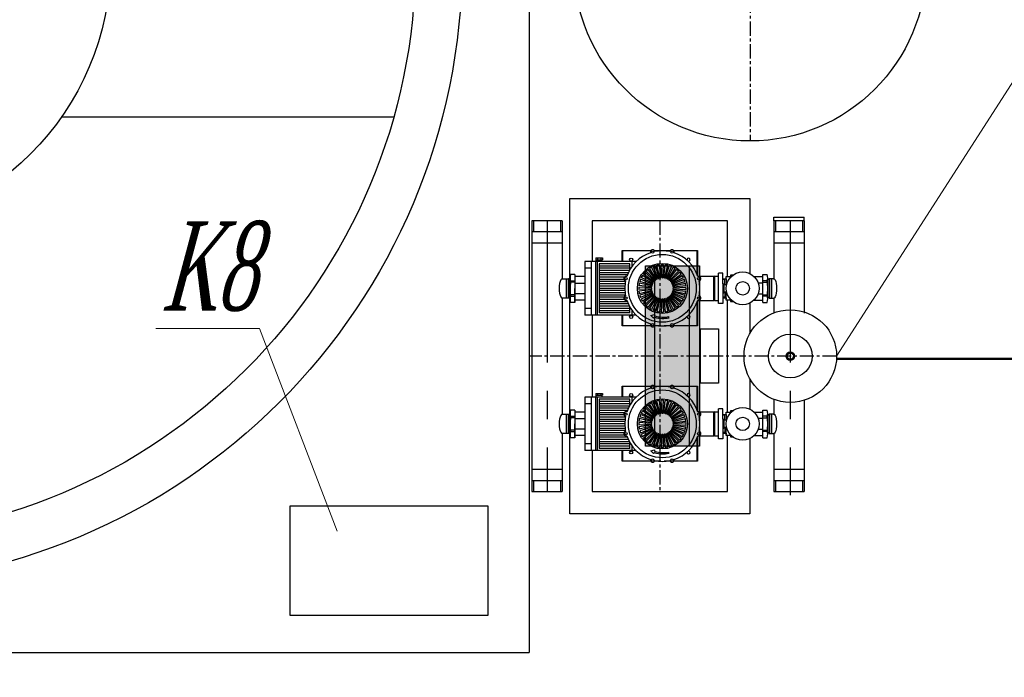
# Model space of a CAD drawing. Header units: millimetres. Extents: x 196 to 2027204, y -221452 to 153872.
# Tile 8 of 256: x 1094277 to 1096483, y -200033 to -198560. Entities that reach past the tile are written whole.
import ezdxf
from ezdxf import colors
from ezdxf.entities.mleader import LeaderData, LeaderLine
from ezdxf.math import Vec2, Vec3

# ---------------------------------------------------------------- set-up
doc = ezdxf.new("R2010")
doc.units = ezdxf.units.MM
doc.linetypes.add('CENTER', pattern=[50.8, 31.75, -6.35, 6.35, -6.35])
for name, color, linetype, lineweight in [('00_Основной', 163, 'Continuous', 40), ('Основной текст', 7, 'Continuous', 30), ('Эл.линия силовых сетей', 1, 'Continuous', 50), ('электрика', 1, 'Continuous', 140), ('中心线', 1, 'CENTER', 25)]:
    doc.layers.add(name, color=color, linetype=linetype, lineweight=lineweight)
doc.styles.add('Times New Roman', font='times.ttf')
doc.styles.add('Новый 5.0', font='times.ttf', dxfattribs={"width": 0.7, "oblique": 15, "height": 5})

# ---------------------------------------------------------------- blocks, each defined once
blk = doc.blocks.new('_None')

msp = doc.modelspace()

# ---------------------------------------------------------------- hatches: boundary and pattern name
at = {"layer": '00_Основной', "lineweight": 25, "ltscale": 10}
h = msp.add_hatch(color=253, dxfattribs=at)
h.dxf.hatch_style = 1
h.paths.add_polyline_path([(1095678.5, -199515.5), (1095678.5, -199111.6), (1095799.9, -199111.6), (1095799.9, -199515.5)])

# ---------------------------------------------------------------- linework, layer by layer
at = {"color": 252, "lineweight": 30, "ltscale": 10}
for p, q in [((1095418.1, -196877.3), (1095418.1, -199977.3)), ((1095509.4, -198960.4), (1095912.9, -198960.4)), ((1095509.4, -199140.8), (1095509.4, -198960.4)), ((1095912.9, -198960.4), (1095912.9, -199128.9)), ((1095509.4, -199444.3), (1095509.4, -199182.8)), ((1095912.9, -199194.7), (1095912.9, -199262.8)), ((1095912.9, -199364.3), (1095912.9, -199432.3)), ((1095509.4, -199666.6), (1095509.4, -199486.2)), ((1095912.9, -199498.2), (1095912.9, -199666.6)), ((1095912.9, -199666.6), (1095509.4, -199666.6)), ((1092318.1, -199977.3), (1095418.1, -199977.3))]:
    msp.add_line(p, q, dxfattribs=at)
at = {"color": 252, "linetype": 'CENTER', "lineweight": 25, "ltscale": 10}
for p, q in [((1095458.3, -199010.4), (1095458.3, -199616.6)), ((1096003.3, -199010.5, 0), (1096003.3, -199624.9, 0))]:
    msp.add_line(p, q, dxfattribs=at)
at = {"layer": '00_Основной', "lineweight": 25, "ltscale": 10}
for p, q in [((1094370.6, -198777.3), (1095114.9, -198777.3)), ((1095428.2, -199010.4), (1095428.2, -199034.4)), ((1095488.3, -199010.4, 0), (1095488.3, -199034.4, 0)), ((1095969.9, -199010.5), (1095969.9, -199034.4)), ((1096030.9, -199010.5, 0), (1096030.9, -199034.4, 0)), ((1095567.6, -199093.7), (1095582.4, -199093.7)), ((1095567.6, -199093.7), (1095567.6, -199097.8)), ((1095571.3, -199093.7), (1095571.3, -199097.8)), ((1095578.7, -199093.7), (1095578.7, -199097.8)), ((1095582.4, -199093.7), (1095582.4, -199097.8)), ((1095690.6, -199078), (1095627.6, -199078)), ((1095627.6, -199078), (1095627.6, -199101.8)), ((1095711.2, -199078), (1095699, -199078)), ((1095734.1, -199078), (1095721.9, -199078)), ((1095794.5, -199078), (1095742.5, -199078)), ((1095794.5, -199130.5), (1095794.5, -199078)), ((1095542.6, -199101.8), (1095542.6, -199221.8)), ((1095657.8, -199101.8), (1095542.6, -199101.8)), ((1095557.1, -199116.8), (1095542.6, -199116.8)), ((1095557.1, -199101.8), (1095557.1, -199221.8)), ((1095567, -199101.8), (1095567, -199221.8)), ((1095567.6, -199097.8), (1095582.4, -199097.8)), ((1095568.3, -199101.8), (1095568.3, -199097.8)), ((1095570.2, -199101.8), (1095570.2, -199221.8)), ((1095575.1, -199106.8), (1095575.1, -199216.8)), ((1095643.6, -199106.8), (1095575.1, -199106.8)), ((1095643.6, -199111.8), (1095575.1, -199111.8)), ((1095643.6, -199116.8), (1095575.1, -199116.8)), ((1095581.7, -199101.8), (1095581.7, -199097.8)), ((1095643.6, -199120.2), (1095643.6, -199106.8)), ((1095648.6, -199112.5), (1095648.6, -199101.8)), ((1095678.5, -199515.5), (1095678.5, -199111.6)), ((1095678.5, -199111.6), (1095799.9, -199111.6)), ((1095705.1, -199139.6), (1095692.6, -199114.5)), ((1095706.9, -199138.7), (1095695.8, -199113.1)), ((1095698.8, -199111.6), (1095698.8, -199515.5)), ((1095709.1, -199137.9), (1095701.2, -199111.1)), ((1095711.1, -199137.4), (1095704.5, -199110.2)), ((1095713.4, -199137), (1095710.2, -199109.2)), ((1095715.4, -199136.8), (1095713.7, -199108.9)), ((1095717.7, -199136.8), (1095719.5, -199108.9)), ((1095719.8, -199137), (1095722.9, -199109.2)), ((1095722.1, -199137.4), (1095728.6, -199110.2)), ((1095724, -199137.9), (1095732, -199111.1)), ((1095726.2, -199138.7), (1095737.4, -199113.1)), ((1095728.1, -199139.6), (1095740.5, -199114.5)), ((1095777.1, -199515.5), (1095777.1, -199111.6)), ((1095799.9, -199111.6), (1095799.9, -199515.5)), ((1095642.7, -199121.8), (1095575.1, -199121.8)), ((1095640.2, -199126.8), (1095575.1, -199126.8)), ((1095638.1, -199131.8), (1095575.1, -199131.8)), ((1095631.6, -199136.8), (1095575.1, -199136.8)), ((1095694.4, -199150.3), (1095669.3, -199137.8)), ((1095695.5, -199148.3), (1095672.2, -199132.8)), ((1095696.7, -199146.6), (1095674.2, -199130)), ((1095698.2, -199144.8), (1095677.9, -199125.6)), ((1095699.6, -199143.4), (1095680.3, -199123.1)), ((1095701.4, -199141.9), (1095684.8, -199119.4)), ((1095703.1, -199140.8), (1095687.6, -199117.4)), ((1095730.1, -199140.8), (1095745.5, -199117.4)), ((1095731.7, -199141.9), (1095748.4, -199119.4)), ((1095733.5, -199143.4), (1095752.8, -199123.1)), ((1095735, -199144.8), (1095755.3, -199125.6)), ((1095736.5, -199146.6), (1095759, -199130)), ((1095737.6, -199148.3), (1095761, -199132.8)), ((1095738.8, -199150.3), (1095763.9, -199137.8)), ((1095630.8, -199141.8), (1095575.1, -199141.8)), ((1095633.9, -199146.8), (1095575.1, -199146.8)), ((1095633.2, -199151.8), (1095575.1, -199151.8)), ((1095632.7, -199156.8), (1095575.1, -199156.8)), ((1095691.6, -199160.6), (1095663.7, -199158.9)), ((1095691.8, -199158.6), (1095664, -199155.5)), ((1095692.2, -199156.3), (1095665, -199149.8)), ((1095692.7, -199154.4), (1095665.9, -199146.4)), ((1095693.5, -199152.2), (1095667.8, -199141)), ((1095739.6, -199152.2), (1095765.3, -199141)), ((1095740.4, -199154.4), (1095767.3, -199146.4)), ((1095741, -199156.3), (1095768.2, -199149.8)), ((1095741.4, -199158.6), (1095769.2, -199155.5)), ((1095741.5, -199160.6), (1095769.5, -199158.9)), ((1095632.6, -199161.8), (1095575.1, -199161.8)), ((1095632.7, -199166.8), (1095575.1, -199166.8)), ((1095633.2, -199171.8), (1095575.1, -199171.8)), ((1095633.9, -199176.8), (1095575.1, -199176.8)), ((1095630.8, -199181.8), (1095575.1, -199181.8)), ((1095691.6, -199163), (1095663.7, -199164.7)), ((1095691.8, -199165), (1095664, -199168.1)), ((1095692.2, -199167.3), (1095665, -199173.8)), ((1095692.7, -199169.2), (1095665.9, -199177.2)), ((1095693.5, -199171.4), (1095667.8, -199182.6)), ((1095694.4, -199173.3), (1095669.3, -199185.8)), ((1095695.5, -199175.3), (1095672.2, -199190.8)), ((1095696.7, -199177), (1095674.2, -199193.6)), ((1095698.2, -199178.7), (1095677.9, -199198)), ((1095699.6, -199180.2), (1095680.3, -199200.5)), ((1095701.4, -199181.7), (1095684.8, -199204.2)), ((1095703.1, -199182.8), (1095687.6, -199206.2)), ((1095730.1, -199182.8), (1095745.5, -199206.2)), ((1095731.7, -199181.7), (1095748.4, -199204.2)), ((1095733.5, -199180.2), (1095752.8, -199200.5)), ((1095735, -199178.7), (1095755.3, -199198)), ((1095736.5, -199177), (1095759, -199193.6)), ((1095737.6, -199175.3), (1095761, -199190.8)), ((1095738.8, -199173.3), (1095763.9, -199185.8)), ((1095739.6, -199171.4), (1095765.3, -199182.6)), ((1095740.4, -199169.2), (1095767.3, -199177.2)), ((1095741, -199167.3), (1095768.2, -199173.8)), ((1095741.4, -199165), (1095769.2, -199168.1)), ((1095741.5, -199163), (1095769.5, -199164.7)), ((1095631.6, -199186.8), (1095575.1, -199186.8)), ((1095638.1, -199191.8), (1095575.1, -199191.8)), ((1095640.2, -199196.8), (1095575.1, -199196.8)), ((1095642.7, -199201.8), (1095575.1, -199201.8)), ((1095643.6, -199216.8), (1095643.6, -199203.4)), ((1095705.1, -199184), (1095692.6, -199209.1)), ((1095706.9, -199184.9), (1095695.8, -199210.5)), ((1095709.1, -199185.7), (1095701.2, -199212.5)), ((1095711.1, -199186.2), (1095704.5, -199213.4)), ((1095713.4, -199186.6), (1095710.2, -199214.4)), ((1095715.4, -199186.8), (1095713.7, -199214.7)), ((1095717.7, -199186.8), (1095719.5, -199214.7)), ((1095719.8, -199186.6), (1095722.9, -199214.4)), ((1095722.1, -199186.2), (1095728.6, -199213.4)), ((1095724, -199185.7), (1095732, -199212.5)), ((1095726.2, -199184.9), (1095737.4, -199210.5)), ((1095728.1, -199184), (1095740.5, -199209.1)), ((1095794.5, -199245), (1095794.5, -199193.1)), ((1095795.4, -199190.7), (1095795.4, -199245.7)), ((1095557.1, -199206.8), (1095542.6, -199206.8)), ((1095657.8, -199221.8), (1095542.6, -199221.8)), ((1095643.6, -199206.8), (1095575.1, -199206.8)), ((1095643.6, -199211.8), (1095575.1, -199211.8)), ((1095643.6, -199216.8), (1095575.1, -199216.8)), ((1095627.6, -199221.8), (1095627.6, -199245)), ((1095648.6, -199221.8), (1095648.6, -199211.1)), ((1095690.9, -199222.5), (1095699.2, -199220.3)), ((1095690.9, -199222.5), (1095697, -199228.6)), ((1095699.2, -199220.3), (1095699, -199221.3)), ((1095731.5, -199227.7), (1095731.1, -199225.1)), ((1095627.6, -199245), (1095690.3, -199245)), ((1095697, -199228.6), (1095697.3, -199227.6)), ((1095712.9, -199245.7), (1095699, -199245.7)), ((1095699.4, -199245), (1095704.8, -199245)), ((1095734.2, -199245.7), (1095720.3, -199245.7)), ((1095728.3, -199245), (1095733.7, -199245)), ((1095795.4, -199245.7), (1095742.5, -199245.7)), ((1095742.9, -199245), (1095794.5, -199245)), ((1095690.6, -199381.4), (1095627.6, -199381.4)), ((1095627.6, -199381.4), (1095627.6, -199405.3)), ((1095698.4, -199380.6), (1095734.8, -199380.6)), ((1095711.2, -199381.4), (1095699, -199381.4)), ((1095734.1, -199381.4), (1095721.9, -199381.4)), ((1095741.9, -199380.6), (1095795.4, -199380.6)), ((1095794.5, -199381.4), (1095742.5, -199381.4)), ((1095794.5, -199434), (1095794.5, -199381.4)), ((1095795.4, -199380.6), (1095795.4, -199436.3)), ((1095567.6, -199397.2), (1095582.4, -199397.2)), ((1095567.6, -199397.2), (1095567.6, -199401.2)), ((1095567.6, -199401.2), (1095582.4, -199401.2)), ((1095568.3, -199405.3), (1095568.3, -199401.2)), ((1095571.3, -199397.2), (1095571.3, -199401.2)), ((1095578.7, -199397.2), (1095578.7, -199401.2)), ((1095581.7, -199405.3), (1095581.7, -199401.2)), ((1095582.4, -199397.2), (1095582.4, -199401.2)), ((1095542.6, -199405.3), (1095542.6, -199525.3)), ((1095657.8, -199405.3), (1095542.6, -199405.3)), ((1095557.1, -199420.3), (1095542.6, -199420.3)), ((1095557.1, -199405.3), (1095557.1, -199525.3)), ((1095567, -199405.3), (1095567, -199525.3)), ((1095570.2, -199405.3), (1095570.2, -199525.3)), ((1095575.1, -199410.3), (1095575.1, -199520.3)), ((1095643.6, -199410.3), (1095575.1, -199410.3)), ((1095643.6, -199415.3), (1095575.1, -199415.3)), ((1095643.6, -199420.3), (1095575.1, -199420.3)), ((1095642.7, -199425.3), (1095575.1, -199425.3)), ((1095643.6, -199423.7), (1095643.6, -199410.3)), ((1095648.6, -199415.9), (1095648.6, -199405.3)), ((1095701.4, -199445.4), (1095684.8, -199422.9)), ((1095703.1, -199444.2), (1095687.6, -199420.9)), ((1095705.1, -199443), (1095692.6, -199418)), ((1095706.9, -199442.2), (1095695.8, -199416.5)), ((1095709.1, -199441.4), (1095701.2, -199414.5)), ((1095711.1, -199440.9), (1095704.5, -199413.6)), ((1095713.4, -199440.5), (1095710.2, -199412.6)), ((1095715.4, -199440.3), (1095713.7, -199412.3)), ((1095717.7, -199440.3), (1095719.5, -199412.3)), ((1095719.8, -199440.5), (1095722.9, -199412.6)), ((1095722.1, -199440.9), (1095728.6, -199413.6)), ((1095724, -199441.4), (1095732, -199414.5)), ((1095726.2, -199442.2), (1095737.4, -199416.5)), ((1095728.1, -199443), (1095740.5, -199418)), ((1095730.1, -199444.2), (1095745.5, -199420.9)), ((1095731.7, -199445.4), (1095748.4, -199422.9)), ((1095640.2, -199430.3), (1095575.1, -199430.3)), ((1095638.1, -199435.3), (1095575.1, -199435.3)), ((1095631.6, -199440.3), (1095575.1, -199440.3)), ((1095630.8, -199445.3), (1095575.1, -199445.3)), ((1095693.5, -199455.6), (1095667.8, -199444.4)), ((1095694.4, -199453.8), (1095669.3, -199441.3)), ((1095695.5, -199451.8), (1095672.2, -199436.3)), ((1095696.7, -199450.1), (1095674.2, -199433.5)), ((1095698.2, -199448.3), (1095677.9, -199429)), ((1095699.6, -199446.9), (1095680.3, -199426.6)), ((1095733.5, -199446.9), (1095752.8, -199426.6)), ((1095735, -199448.3), (1095755.3, -199429)), ((1095736.5, -199450.1), (1095759, -199433.5)), ((1095737.6, -199451.8), (1095761, -199436.3)), ((1095738.8, -199453.8), (1095763.9, -199441.3)), ((1095739.6, -199455.6), (1095765.3, -199444.4)), ((1095633.9, -199450.3), (1095575.1, -199450.3)), ((1095633.2, -199455.3), (1095575.1, -199455.3)), ((1095632.7, -199460.3), (1095575.1, -199460.3)), ((1095632.6, -199465.3), (1095575.1, -199465.3)), ((1095691.6, -199464.1), (1095663.7, -199462.4)), ((1095691.6, -199466.4), (1095663.7, -199468.1)), ((1095691.8, -199462.1), (1095664, -199458.9)), ((1095691.8, -199468.4), (1095664, -199471.6)), ((1095692.2, -199459.8), (1095665, -199453.2)), ((1095692.7, -199457.8), (1095665.9, -199449.9)), ((1095740.4, -199457.8), (1095767.3, -199449.9)), ((1095741, -199459.8), (1095768.2, -199453.2)), ((1095741.4, -199462.1), (1095769.2, -199458.9)), ((1095741.4, -199468.4), (1095769.2, -199471.6)), ((1095741.5, -199464.1), (1095769.5, -199462.4)), ((1095741.5, -199466.4), (1095769.5, -199468.1)), ((1095632.7, -199470.3), (1095575.1, -199470.3)), ((1095633.2, -199475.3), (1095575.1, -199475.3)), ((1095633.9, -199480.3), (1095575.1, -199480.3)), ((1095630.8, -199485.3), (1095575.1, -199485.3)), ((1095631.6, -199490.3), (1095575.1, -199490.3)), ((1095692.2, -199470.7), (1095665, -199477.3)), ((1095692.7, -199472.7), (1095665.9, -199480.6)), ((1095693.5, -199474.9), (1095667.8, -199486.1)), ((1095694.4, -199476.7), (1095669.3, -199489.2)), ((1095695.5, -199478.8), (1095672.2, -199494.2)), ((1095696.7, -199480.4), (1095674.2, -199497.1)), ((1095698.2, -199482.2), (1095677.9, -199501.5)), ((1095699.6, -199483.6), (1095680.3, -199503.9)), ((1095701.4, -199485.1), (1095684.8, -199507.7)), ((1095703.1, -199486.3), (1095687.6, -199509.6)), ((1095705.1, -199487.5), (1095692.6, -199512.5)), ((1095706.9, -199488.3), (1095695.8, -199514)), ((1095709.1, -199489.1), (1095701.2, -199516)), ((1095711.1, -199489.6), (1095704.5, -199516.9)), ((1095713.4, -199490.1), (1095710.2, -199517.9)), ((1095715.4, -199490.2), (1095713.7, -199518.2)), ((1095717.7, -199490.2), (1095719.5, -199518.2)), ((1095719.8, -199490.1), (1095722.9, -199517.9)), ((1095722.1, -199489.6), (1095728.6, -199516.9)), ((1095724, -199489.1), (1095732, -199516)), ((1095726.2, -199488.3), (1095737.4, -199514)), ((1095728.1, -199487.5), (1095740.5, -199512.5)), ((1095730.1, -199486.3), (1095745.5, -199509.6)), ((1095731.7, -199485.1), (1095748.4, -199507.7)), ((1095733.5, -199483.6), (1095752.8, -199503.9)), ((1095735, -199482.2), (1095755.3, -199501.5)), ((1095736.5, -199480.4), (1095759, -199497.1)), ((1095737.6, -199478.8), (1095761, -199494.2)), ((1095738.8, -199476.7), (1095763.9, -199489.2)), ((1095739.6, -199474.9), (1095765.3, -199486.1)), ((1095740.4, -199472.7), (1095767.3, -199480.6)), ((1095741, -199470.7), (1095768.2, -199477.3)), ((1095557.1, -199510.3), (1095542.6, -199510.3)), ((1095638.1, -199495.3), (1095575.1, -199495.3)), ((1095640.2, -199500.3), (1095575.1, -199500.3)), ((1095642.7, -199505.3), (1095575.1, -199505.3)), ((1095643.6, -199510.3), (1095575.1, -199510.3)), ((1095643.6, -199520.3), (1095643.6, -199506.8)), ((1095794.5, -199548.4), (1095794.5, -199496.5)), ((1095657.8, -199525.3), (1095542.6, -199525.3)), ((1095643.6, -199515.3), (1095575.1, -199515.3)), ((1095643.6, -199520.3), (1095575.1, -199520.3)), ((1095627.6, -199525.3), (1095627.6, -199548.4)), ((1095648.6, -199525.3), (1095648.6, -199514.6)), ((1095799.9, -199515.5), (1095678.5, -199515.5)), ((1095690.9, -199526), (1095699.2, -199523.8)), ((1095690.9, -199526), (1095697, -199532)), ((1095697, -199532), (1095697.3, -199531.1)), ((1095699.2, -199523.8), (1095699, -199524.7)), ((1095731.5, -199531.2), (1095731.1, -199528.5)), ((1095627.6, -199548.4), (1095690.3, -199548.4)), ((1095699.4, -199548.4), (1095704.8, -199548.4)), ((1095728.3, -199548.4), (1095733.7, -199548.4)), ((1095742.9, -199548.4), (1095794.5, -199548.4)), ((1095428.2, -199592.6), (1095428.2, -199616.6)), ((1095488.3, -199592.6, 0), (1095488.3, -199616.6, 0)), ((1095969.9, -199592.7), (1095969.9, -199616.6)), ((1096030.9, -199592.7, 0), (1096030.9, -199616.6, 0))]:
    msp.add_line(p, q, dxfattribs=at)
at = {"layer": '00_Основной', "lineweight": 30, "ltscale": 10}
for p, q in [((1095966.2, -199010.5), (1095966.2, -199002.2)), ((1095966.2, -199002.2), (1096034.7, -199002.2)), ((1096034.7, -199010.5, 0), (1096034.7, -199002.2, 0)), ((1095424.5, -199010.4), (1095424.5, -199566.4)), ((1095492.1, -199010.4), (1095424.5, -199010.4)), ((1095492.1, -199010.4, 0), (1095492.1, -199140.1, 0)), ((1095862.9, -199010.4), (1095559.4, -199010.4)), ((1095559.4, -199010.4), (1095559.4, -199101.8)), ((1095862.9, -199135.6), (1095862.9, -199010.4)), ((1095966.2, -199010.5), (1095966.2, -199140.1)), ((1096034.7, -199010.5), (1095966.2, -199010.5)), ((1096034.7, -199010.5, 0), (1096034.7, -199217.2, 0)), ((1095424.5, -199034.4), (1095492.1, -199034.4)), ((1095966.2, -199034.4), (1096034.7, -199034.4)), ((1095492.1, -199060.6), (1095424.5, -199060.6)), ((1096034.7, -199060.7), (1095966.2, -199060.7)), ((1095626.9, -199101.8), (1095626.9, -199077.1)), ((1095626.9, -199077.1), (1095691.3, -199077.1)), ((1095698.4, -199077.1), (1095734.8, -199077.1)), ((1095741.9, -199077.1), (1095795.4, -199077.1)), ((1095795.4, -199077.1), (1095795.4, -199132.9)), ((1095678.5, -199515.5), (1095678.5, -199111.6)), ((1095678.5, -199111.6), (1095799.9, -199111.6)), ((1095799.9, -199111.6), (1095799.9, -199515.5)), ((1095510.7, -199131.1), (1095510, -199134.8)), ((1095510, -199134.8), (1095510, -199142.3)), ((1095510, -199185), (1095510, -199138.6)), ((1095520.5, -199131.1), (1095510.7, -199131.1)), ((1095520.5, -199131.1), (1095520.5, -199161.8)), ((1095542.6, -199135.6), (1095520.5, -199135.6)), ((1095796.1, -199134.8), (1095832.2, -199134.8)), ((1095833.6, -199134.8), (1095832.2, -199135.6)), ((1095832.2, -199188.8), (1095832.2, -199134.8)), ((1095833.6, -199134.8), (1095842.6, -199134.8)), ((1095833.6, -199134.8), (1095833.6, -199188.8)), ((1095852.4, -199128.1), (1095842.6, -199128.1)), ((1095842.6, -199195.5), (1095842.6, -199128.1)), ((1095852.4, -199151.3), (1095852.4, -199128.1)), ((1095859.9, -199135.6), (1095869.6, -199135.6)), ((1095859.9, -199140.8), (1095859.9, -199135.6)), ((1095859.9, -199140.8), (1095859.9, -199138.6)), ((1095869.6, -199132.6), (1095869.6, -199136.9)), ((1095874.4, -199132.6), (1095869.6, -199132.6)), ((1095872.6, -199132.6), (1095872.6, -199134)), ((1095922.3, -199135.6), (1095941.5, -199135.6)), ((1095941.5, -199131.1), (1095951.3, -199131.1)), ((1095941.5, -199193.3), (1095941.5, -199131.1)), ((1095952, -199134.8), (1095951.3, -199131.1)), ((1095951.3, -199146.1), (1095952.8, -199138.6)), ((1095952.8, -199138.6), (1095952, -199134.8)), ((1095952.8, -199185), (1095952.8, -199138.6)), ((1095492.1, -199140.1), (1095501.7, -199140.1)), ((1095501.7, -199140.1), (1095506.2, -199140.1)), ((1095501.7, -199183.5), (1095501.7, -199140.1)), ((1095501.7, -199140.1), (1095501.7, -199183.5)), ((1095506.2, -199140.1), (1095506.2, -199183.5)), ((1095510, -199140.8), (1095506.2, -199140.8)), ((1095506.2, -199142.3), (1095510, -199142.3)), ((1095510, -199142.3), (1095510.7, -199146.1)), ((1095510.7, -199150.6), (1095510, -199154.3)), ((1095510, -199154.3), (1095510, -199173.8)), ((1095510.7, -199144.6), (1095520.5, -199144.6)), ((1095510.7, -199146.1), (1095510.7, -199150.6)), ((1095520.5, -199148.3), (1095510.7, -199148.3)), ((1095520.5, -199149.8), (1095542.6, -199149.8)), ((1095852.4, -199140.8), (1095859.9, -199140.8)), ((1095856.9, -199142.3), (1095852.4, -199142.3)), ((1095852.4, -199151.3), (1095854.6, -199151.3)), ((1095852.4, -199151.3), (1095852.4, -199172.3)), ((1095854.6, -199151.3), (1095854.6, -199172.3)), ((1095860.6, -199153.6), (1095854.6, -199153.6)), ((1095856.9, -199153.6), (1095856.9, -199140.8)), ((1095859.9, -199140.8), (1095859.9, -199153.6)), ((1095859.9, -199149.8), (1095861.9, -199149.8)), ((1095860.8, -199153.6), (1095860.6, -199153.6)), ((1095941.5, -199149.8), (1095931.3, -199149.8)), ((1095952, -199144.6), (1095941.5, -199144.6)), ((1095941.5, -199148.3), (1095951.3, -199148.3)), ((1095952, -199150.6), (1095951.3, -199146.1)), ((1095952, -199154.3), (1095952, -199150.6)), ((1095952.8, -199158), (1095952, -199154.3)), ((1095952.8, -199140.8), (1095955.8, -199140.8)), ((1095955.8, -199142.3), (1095952.8, -199142.3)), ((1095952.8, -199161.8), (1095952.8, -199158)), ((1095955.8, -199140.1), (1095955.8, -199183.5)), ((1095961, -199140.1), (1095955.8, -199140.1)), ((1095961, -199183.5), (1095961, -199140.1)), ((1095961, -199140.1), (1095961, -199183.5)), ((1095966.2, -199140.1), (1095961, -199140.1)), ((1095510, -199181.3), (1095506.2, -199181.3)), ((1095506.2, -199182.8), (1095510, -199182.8)), ((1095510, -199173.8), (1095510.7, -199177.5)), ((1095510.7, -199177.5), (1095510, -199181.3)), ((1095510, -199181.3), (1095510, -199188.8)), ((1095520.5, -199176), (1095510.7, -199176)), ((1095510.7, -199179), (1095520.5, -199179)), ((1095520.5, -199193.3), (1095520.5, -199161.8)), ((1095520.5, -199161.8), (1095520.5, -199193.3)), ((1095542.6, -199173.8), (1095520.5, -199173.8)), ((1095852.4, -199172.3), (1095852.4, -199195.5)), ((1095854.6, -199172.3), (1095852.4, -199172.3)), ((1095856.9, -199181.3), (1095852.4, -199181.3)), ((1095852.4, -199182.8), (1095859.9, -199182.8)), ((1095860.6, -199170), (1095854.6, -199170)), ((1095856.9, -199170), (1095856.9, -199182.8)), ((1095859.9, -199188), (1095859.9, -199170)), ((1095859.9, -199173.8), (1095861.9, -199173.8)), ((1095859.9, -199182.8), (1095859.9, -199185)), ((1095860.6, -199170), (1095860.8, -199170)), ((1095931.3, -199173.8), (1095941.5, -199173.8)), ((1095941.5, -199176), (1095951.3, -199176)), ((1095952, -199179), (1095941.5, -199179)), ((1095951.3, -199177.5), (1095952, -199173.8)), ((1095952, -199181.3), (1095951.3, -199177.5)), ((1095952, -199170), (1095952.8, -199165.5)), ((1095952, -199173.8), (1095952, -199170)), ((1095952.8, -199185), (1095952, -199181.3)), ((1095952.8, -199165.5), (1095952.8, -199161.8)), ((1095952.8, -199181.3), (1095955.8, -199181.3)), ((1095955.8, -199182.8), (1095952.8, -199182.8)), ((1095506.2, -199183.5), (1095492, -199183.5)), ((1095492.1, -199183.5, 0), (1095492.1, -199443.5, 0)), ((1095510, -199188.8), (1095510.7, -199193.3)), ((1095520.5, -199193.3), (1095510.7, -199193.3)), ((1095542.6, -199188), (1095520.5, -199188)), ((1095796.1, -199188.8), (1095832.2, -199188.8)), ((1095833.6, -199188.8), (1095832.2, -199188)), ((1095833.6, -199188.8), (1095842.6, -199188.8)), ((1095852.4, -199195.5), (1095842.6, -199195.5)), ((1095869.6, -199188), (1095859.9, -199188)), ((1095862.9, -199439), (1095862.9, -199188)), ((1095869.6, -199186.7), (1095869.6, -199191)), ((1095869.6, -199191), (1095874.4, -199191)), ((1095872.6, -199189.6), (1095872.6, -199191)), ((1095922.3, -199188), (1095941.5, -199188)), ((1095941.5, -199193.3), (1095951.3, -199193.3)), ((1095951.3, -199193.3), (1095952, -199188.8)), ((1095952, -199188.8), (1095952.8, -199185)), ((1095955.8, -199183.5), (1095966.2, -199183.5)), ((1095966.2, -199183.5), (1095966.2, -199217.2)), ((1095559.4, -199221.8), (1095559.4, -199405.3)), ((1095626.9, -199245.7), (1095626.9, -199221.8)), ((1095690.7, -199245.7), (1095626.9, -199245.7)), ((1095802.2, -199373.8), (1095802.2, -199252.5)), ((1095802.2, -199252.5), (1095842.6, -199252.5)), ((1095842.6, -199252.5), (1095842.6, -199373.8)), ((1095424.5, -199332.6), (1095424.5, -199616.6)), ((1095626.9, -199405.3), (1095626.9, -199380.6)), ((1095626.9, -199380.6), (1095691.3, -199380.6)), ((1095842.6, -199373.8), (1095802.2, -199373.8)), ((1095966.2, -199410.4), (1095966.2, -199443.5)), ((1096034.7, -199412.3, 0), (1096034.7, -199616.6, 0)), ((1095492.1, -199443.5), (1095501.7, -199443.5)), ((1095501.7, -199443.5), (1095506.2, -199443.5)), ((1095501.7, -199487), (1095501.7, -199443.5)), ((1095501.7, -199443.5), (1095501.7, -199487)), ((1095506.2, -199443.5), (1095506.2, -199487)), ((1095510, -199444.3), (1095506.2, -199444.3)), ((1095506.2, -199445.8), (1095510, -199445.8)), ((1095510.7, -199434.5), (1095510, -199438.3)), ((1095510, -199438.3), (1095510, -199445.8)), ((1095510, -199488.5), (1095510, -199442)), ((1095510, -199445.8), (1095510.7, -199449.5)), ((1095520.5, -199434.5), (1095510.7, -199434.5)), ((1095520.5, -199434.5), (1095520.5, -199465.3)), ((1095542.6, -199439), (1095520.5, -199439)), ((1095796.1, -199438.3), (1095832.2, -199438.3)), ((1095833.6, -199438.3), (1095832.2, -199439)), ((1095832.2, -199492.2), (1095832.2, -199438.3)), ((1095833.6, -199438.3), (1095842.6, -199438.3)), ((1095833.6, -199438.3), (1095833.6, -199492.2)), ((1095852.4, -199431.5), (1095842.6, -199431.5)), ((1095842.6, -199499), (1095842.6, -199431.5)), ((1095852.4, -199454.8), (1095852.4, -199431.5)), ((1095852.4, -199444.3), (1095859.9, -199444.3)), ((1095856.9, -199445.8), (1095852.4, -199445.8)), ((1095856.9, -199457), (1095856.9, -199444.3)), ((1095859.9, -199439), (1095869.6, -199439)), ((1095859.9, -199444.3), (1095859.9, -199439)), ((1095859.9, -199444.3), (1095859.9, -199442)), ((1095859.9, -199444.3), (1095859.9, -199457)), ((1095869.6, -199436), (1095869.6, -199440.3)), ((1095874.4, -199436), (1095869.6, -199436)), ((1095872.6, -199436), (1095872.6, -199437.5)), ((1095922.3, -199439), (1095941.5, -199439)), ((1095941.5, -199434.5), (1095951.3, -199434.5)), ((1095941.5, -199496.7), (1095941.5, -199434.5)), ((1095952, -199438.3), (1095951.3, -199434.5)), ((1095951.3, -199449.5), (1095952.8, -199442)), ((1095952.8, -199442), (1095952, -199438.3)), ((1095952.8, -199488.5), (1095952.8, -199442)), ((1095952.8, -199444.3), (1095955.8, -199444.3)), ((1095955.8, -199445.8), (1095952.8, -199445.8)), ((1095955.8, -199443.5), (1095955.8, -199487)), ((1095961, -199443.5), (1095955.8, -199443.5)), ((1095961, -199487), (1095961, -199443.5)), ((1095961, -199443.5), (1095961, -199487)), ((1095966.2, -199443.5), (1095961, -199443.5)), ((1095965, -199443.5), (1095965, -199443.5)), ((1095510.7, -199454), (1095510, -199457.8)), ((1095510, -199457.8), (1095510, -199477.2)), ((1095510.7, -199448), (1095520.5, -199448)), ((1095510.7, -199449.5), (1095510.7, -199454)), ((1095520.5, -199451.8), (1095510.7, -199451.8)), ((1095520.5, -199453.3), (1095542.6, -199453.3)), ((1095520.5, -199496.7), (1095520.5, -199465.3)), ((1095520.5, -199465.3), (1095520.5, -199496.7)), ((1095852.4, -199454.8), (1095854.6, -199454.8)), ((1095852.4, -199454.8), (1095852.4, -199475.7)), ((1095854.6, -199454.8), (1095854.6, -199475.7)), ((1095860.6, -199457), (1095854.6, -199457)), ((1095859.9, -199453.3), (1095861.9, -199453.3)), ((1095860.8, -199457), (1095860.6, -199457)), ((1095941.5, -199453.3), (1095931.3, -199453.3)), ((1095952, -199448), (1095941.5, -199448)), ((1095941.5, -199451.8), (1095951.3, -199451.8)), ((1095952, -199454), (1095951.3, -199449.5)), ((1095952, -199457.8), (1095952, -199454)), ((1095952.8, -199461.5), (1095952, -199457.8)), ((1095952, -199473.5), (1095952.8, -199469)), ((1095952.8, -199465.3), (1095952.8, -199461.5)), ((1095952.8, -199469), (1095952.8, -199465.3)), ((1095506.2, -199487), (1095492, -199487)), ((1095492.1, -199487, 0), (1095492.1, -199616.6, 0)), ((1095510, -199484.7), (1095506.2, -199484.7)), ((1095506.2, -199486.2), (1095510, -199486.2)), ((1095510, -199477.2), (1095510.7, -199481)), ((1095510.7, -199481), (1095510, -199484.7)), ((1095510, -199484.7), (1095510, -199492.2)), ((1095520.5, -199479.5), (1095510.7, -199479.5)), ((1095510.7, -199482.5), (1095520.5, -199482.5)), ((1095542.6, -199477.2), (1095520.5, -199477.2)), ((1095542.6, -199491.5), (1095520.5, -199491.5)), ((1095833.6, -199492.2), (1095832.2, -199491.5)), ((1095852.4, -199475.7), (1095852.4, -199499)), ((1095854.6, -199475.7), (1095852.4, -199475.7)), ((1095856.9, -199484.7), (1095852.4, -199484.7)), ((1095852.4, -199486.2), (1095859.9, -199486.2)), ((1095860.6, -199473.5), (1095854.6, -199473.5)), ((1095856.9, -199473.5), (1095856.9, -199486.2)), ((1095859.9, -199491.5), (1095859.9, -199473.5)), ((1095859.9, -199477.2), (1095861.9, -199477.2)), ((1095859.9, -199486.2), (1095859.9, -199488.5)), ((1095869.6, -199491.5), (1095859.9, -199491.5)), ((1095860.6, -199473.5), (1095860.8, -199473.5)), ((1095862.9, -199616.6), (1095862.9, -199491.5)), ((1095869.6, -199490.2), (1095869.6, -199494.5)), ((1095922.3, -199491.5), (1095941.5, -199491.5)), ((1095931.3, -199477.2), (1095941.5, -199477.2)), ((1095941.5, -199479.5), (1095951.3, -199479.5)), ((1095952, -199482.5), (1095941.5, -199482.5)), ((1095951.3, -199481), (1095952, -199477.2)), ((1095952, -199484.7), (1095951.3, -199481)), ((1095952, -199477.2), (1095952, -199473.5)), ((1095952.8, -199488.5), (1095952, -199484.7)), ((1095952, -199492.2), (1095952.8, -199488.5)), ((1095952.8, -199484.7), (1095955.8, -199484.7)), ((1095955.8, -199486.2), (1095952.8, -199486.2)), ((1095955.8, -199487), (1095966.2, -199487)), ((1095966.2, -199487), (1095966.2, -199616.6)), ((1095510, -199492.2), (1095510.7, -199496.7)), ((1095520.5, -199496.7), (1095510.7, -199496.7)), ((1095795.4, -199494.2), (1095795.4, -199549.2)), ((1095796.1, -199492.2), (1095832.2, -199492.2)), ((1095833.6, -199492.2), (1095842.6, -199492.2)), ((1095852.4, -199499), (1095842.6, -199499)), ((1095869.6, -199494.5), (1095874.4, -199494.5)), ((1095872.6, -199493.1), (1095872.6, -199494.5)), ((1095941.5, -199496.7), (1095951.3, -199496.7)), ((1095951.3, -199496.7), (1095952, -199492.2)), ((1095559.4, -199525.3), (1095559.4, -199616.6)), ((1095626.9, -199549.2), (1095626.9, -199525.3)), ((1095799.9, -199515.5), (1095678.5, -199515.5)), ((1095690.7, -199549.2), (1095626.9, -199549.2)), ((1095712.9, -199549.2), (1095699, -199549.2)), ((1095734.2, -199549.2), (1095720.3, -199549.2)), ((1095795.4, -199549.2), (1095742.5, -199549.2)), ((1095424.5, -199566.4), (1095492.1, -199566.4)), ((1095966.2, -199566.4), (1096034.7, -199566.4)), ((1095492.1, -199592.6), (1095424.5, -199592.6)), ((1096034.7, -199592.7), (1095966.2, -199592.7)), ((1095424.5, -199616.6), (1095492.1, -199616.6)), ((1095559.4, -199616.6), (1095862.9, -199616.6)), ((1095966.2, -199616.6), (1096034.7, -199616.6)), ((1094882.8, -199648.7), (1095325.8, -199648.7)), ((1094882.8, -199894.6), (1094882.8, -199648.7)), ((1095325.8, -199648.7), (1095325.8, -199894.6)), ((1095325.8, -199894.6), (1094882.8, -199894.6))]:
    msp.add_line(p, q, dxfattribs=at)
at = {"layer": '00_Основной', "lineweight": 25, "ltscale": 10}
msp.add_lwpolyline([(1095678.5, -199515.5), (1095678.5, -199111.6), (1095799.9, -199111.6), (1095799.9, -199515.5), (1095678.5, -199515.5)], dxfattribs=at)
at = {"layer": '00_Основной', "lineweight": 30, "ltscale": 10}
for centre, radius in [((1093868.1, -198427.3), 1400), ((1095913.1, -198436.7), 395), ((1095896.6, -199161.8), 36.7), ((1095896.6, -199161.8), 15), ((1096003.3, -199313.5), 103.7), ((1095896.6, -199465.3), 36.7), ((1095896.6, -199465.3), 15)]:
    msp.add_circle(centre, radius, dxfattribs=at)
at = {"layer": '00_Основной', "lineweight": 25, "ltscale": 10}
for centre, radius in [((1093868.1, -198427.3), 1295), ((1093868.1, -198427.3), 612.4), ((1095716.6, -199161.8), 76), ((1095646.7, -199097.4), 3.47), ((1095694.8, -199080.7), 2.5), ((1095738.3, -199080.7), 2.5), ((1095716.6, -199161.8), 56), ((1095635.4, -199140.1), 2.5), ((1095797.7, -199140.1), 2.5), ((1095635.4, -199183.5), 2.5), ((1095797.7, -199183.5), 2.5), ((1095646.7, -199225.9), 3.47), ((1095694.8, -199242.9), 2.5), ((1095738.3, -199242.9), 2.5), ((1096003.3, -199313.5), 49), ((1096003.3, -199313.5), 9.55), ((1096003.3, -199313.5), 8.98), ((1096003.3, -199313.5), 8.69), ((1096003.3, -199313.5), 8.62), ((1096003.3, -199313.5), 8.34), ((1096003.3, -199313.5), 7.77), ((1096003.3, -199313.5), 7.12), ((1095716.6, -199465.3), 76), ((1095646.7, -199400.8), 3.47), ((1095694.8, -199384.1), 2.5), ((1095738.3, -199384.1), 2.5), ((1095716.6, -199465.3), 56), ((1095635.4, -199443.5), 2.5), ((1095797.7, -199443.5), 2.5), ((1095635.4, -199487), 2.5), ((1095797.7, -199487), 2.5), ((1095646.7, -199529.3), 3.47), ((1095694.8, -199546.4), 2.5), ((1095738.3, -199546.4), 2.5)]:
    msp.add_circle(centre, radius, dxfattribs=at)
for centre, radius, start, end in [((1095716.6, -199161.8), 84, 108.411, 161.589), ((1095694.8, -199080.7), 5, 13.2945, 196.7055), ((1095716.6, -199161.8), 84, 78.411, 101.589), ((1095738.3, -199080.7), 5, 343.2945, 166.7055), ((1095716.6, -199161.8), 84, 18.411, 71.589), ((1095775.2, -199097.4), 3.47, 253.1606, 202.2419), ((1095716.6, -199161.8), 53, 116.8713, 123.1287), ((1095716.6, -199161.8), 53, 106.8713, 113.1287), ((1095716.6, -199161.8), 53, 96.8713, 103.1287), ((1095716.6, -199161.8), 53, 86.8713, 93.1287), ((1095716.6, -199161.8), 53, 76.8713, 83.1287), ((1095716.6, -199161.8), 53, 66.8713, 73.1287), ((1095716.6, -199161.8), 53, 56.8713, 63.1287), ((1095635.4, -199140.1), 5, 73.2945, 256.7055), ((1095716.6, -199161.8), 53, 146.8713, 153.1287), ((1095716.6, -199161.8), 53, 136.8713, 143.1287), ((1095716.6, -199161.8), 53, 126.8713, 133.1287), ((1095708, -199138.3), 1.17, 200, 20), ((1095712.2, -199137.2), 1.17, 190, 10), ((1095716.6, -199136.8), 1.17, 180, 0), ((1095720.9, -199137.2), 1.17, 170, 350), ((1095725.1, -199138.3), 1.17, 160, 340), ((1095716.6, -199161.8), 53, 46.8713, 53.1287), ((1095716.6, -199161.8), 53, 36.8713, 43.1287), ((1095716.6, -199161.8), 53, 26.8713, 33.1287), ((1095797.7, -199140.1), 5, 283.2945, 106.7055), ((1095716.6, -199161.8), 84, 168.411, 191.589), ((1095716.6, -199161.8), 53, 176.8713, 183.1287), ((1095716.6, -199161.8), 53, 166.8713, 173.1287), ((1095716.6, -199161.8), 53, 156.8713, 163.1287), ((1095691.6, -199161.8), 1.17, 270, 90), ((1095692, -199157.5), 1.17, 260, 80), ((1095693.1, -199153.3), 1.17, 250, 70), ((1095694.9, -199149.3), 1.17, 240, 60), ((1095697.4, -199145.7), 1.17, 230, 50), ((1095700.5, -199142.7), 1.17, 220, 40), ((1095704.1, -199140.2), 1.17, 210, 30), ((1095729.1, -199140.2), 1.17, 150, 330), ((1095732.6, -199142.7), 1.17, 140, 320), ((1095735.7, -199145.7), 1.17, 130, 310), ((1095738.2, -199149.3), 1.17, 120, 300), ((1095740, -199153.3), 1.17, 110, 290), ((1095741.2, -199157.5), 1.17, 100, 280), ((1095741.5, -199161.8), 1.17, 90, 270), ((1095716.6, -199161.8), 53, 16.8713, 23.1287), ((1095716.6, -199161.8), 53, 6.8713, 13.1287), ((1095716.6, -199161.8), 53, 356.8713, 3.1287), ((1095716.6, -199161.8), 84, 348.411, 11.589), ((1095635.4, -199183.5), 5, 103.2945, 286.7055), ((1095716.6, -199161.8), 53, 186.8713, 193.1287), ((1095716.6, -199161.8), 53, 196.8713, 203.1287), ((1095692, -199166.1), 1.17, 280, 100), ((1095693.1, -199170.3), 1.17, 290, 110), ((1095694.9, -199174.3), 1.17, 300, 120), ((1095697.4, -199177.8), 1.17, 310, 130), ((1095700.5, -199180.9), 1.17, 320, 140), ((1095704.1, -199183.4), 1.17, 330, 150), ((1095729.1, -199183.4), 1.17, 30, 210), ((1095732.6, -199180.9), 1.17, 40, 220), ((1095735.7, -199177.8), 1.17, 50, 230), ((1095738.2, -199174.3), 1.17, 60, 240), ((1095740, -199170.3), 1.17, 70, 250), ((1095741.2, -199166.1), 1.17, 80, 260), ((1095716.6, -199161.8), 53, 336.8713, 343.1287), ((1095716.6, -199161.8), 53, 346.8713, 353.1287), ((1095797.7, -199183.5), 5, 253.2945, 76.7055), ((1095716.6, -199161.8), 84, 198.411, 251.589), ((1095716.6, -199161.8), 53, 206.8713, 213.1287), ((1095716.6, -199161.8), 53, 216.8713, 223.1287), ((1095716.6, -199161.8), 53, 226.8713, 233.1287), ((1095708, -199185.3), 1.17, 340, 160), ((1095712.2, -199186.4), 1.17, 350, 170), ((1095716.6, -199186.8), 1.17, 0, 180), ((1095720.9, -199186.4), 1.17, 10, 190), ((1095725.1, -199185.3), 1.17, 20, 200), ((1095716.6, -199161.8), 84, 288.411, 341.589), ((1095716.6, -199161.8), 53, 306.8713, 313.1287), ((1095716.6, -199161.8), 53, 316.8713, 323.1287), ((1095716.6, -199161.8), 53, 326.8713, 333.1287), ((1095716.6, -199161.8), 53, 236.8713, 243.1287), ((1095716.6, -199161.8), 53, 246.8713, 253.1287), ((1095699, -199228.1), 1.79, 65, 165), ((1095700.7, -199221.7), 1.79, 165, 265), ((1095718.3, -199162.4), 66.7, 253.8855, 281.4808), ((1095719, -199159.5), 66.7, 253.8855, 280.3703), ((1095716.6, -199161.8), 53, 256.8713, 263.1287), ((1095716.6, -199161.8), 53, 266.8713, 273.1287), ((1095716.6, -199161.8), 53, 276.8713, 283.1287), ((1095716.6, -199161.8), 53, 286.8713, 293.1287), ((1095716.6, -199161.8), 53, 296.8713, 303.1287), ((1095775.2, -199225.9), 3.47, 166.7649, 98.1643), ((1095694.8, -199242.9), 5, 163.2945, 346.7055), ((1095716.6, -199161.8), 84, 258.411, 281.589), ((1095738.3, -199242.9), 5, 193.2945, 16.7055), ((1095694.8, -199384.1), 5, 13.2945, 196.7055), ((1095716.6, -199465.3), 84, 78.411, 101.589), ((1095738.3, -199384.1), 5, 343.2945, 166.7055), ((1095716.6, -199465.3), 84, 108.411, 161.589), ((1095716.6, -199465.3), 84, 18.411, 71.589), ((1095775.2, -199400.8), 3.47, 253.1606, 202.2419), ((1095716.6, -199465.3), 53, 126.8713, 133.1287), ((1095716.6, -199465.3), 53, 116.8713, 123.1287), ((1095716.6, -199465.3), 53, 106.8713, 113.1287), ((1095716.6, -199465.3), 53, 96.8713, 103.1287), ((1095716.6, -199465.3), 53, 86.8713, 93.1287), ((1095716.6, -199465.3), 53, 76.8713, 83.1287), ((1095716.6, -199465.3), 53, 66.8713, 73.1287), ((1095716.6, -199465.3), 53, 56.8713, 63.1287), ((1095716.6, -199465.3), 53, 46.8713, 53.1287), ((1095635.4, -199443.5), 5, 73.2945, 256.7055), ((1095716.6, -199465.3), 53, 156.8713, 163.1287), ((1095716.6, -199465.3), 53, 146.8713, 153.1287), ((1095716.6, -199465.3), 53, 136.8713, 143.1287), ((1095700.5, -199446.1), 1.17, 220, 40), ((1095704.1, -199443.6), 1.17, 210, 30), ((1095708, -199441.8), 1.17, 200, 20), ((1095712.2, -199440.7), 1.17, 190, 10), ((1095716.6, -199440.3), 1.17, 180, 0), ((1095720.9, -199440.7), 1.17, 170, 350), ((1095725.1, -199441.8), 1.17, 160, 340), ((1095729.1, -199443.6), 1.17, 150, 330), ((1095732.6, -199446.1), 1.17, 140, 320), ((1095716.6, -199465.3), 53, 36.8713, 43.1287), ((1095716.6, -199465.3), 53, 26.8713, 33.1287), ((1095716.6, -199465.3), 53, 16.8713, 23.1287), ((1095797.7, -199443.5), 5, 283.2945, 106.7055), ((1095716.6, -199465.3), 84, 168.411, 191.589), ((1095716.6, -199465.3), 53, 176.8713, 183.1287), ((1095716.6, -199465.3), 53, 166.8713, 173.1287), ((1095691.6, -199465.3), 1.17, 270, 90), ((1095692, -199460.9), 1.17, 260, 80), ((1095692, -199469.6), 1.17, 280, 100), ((1095693.1, -199456.7), 1.17, 250, 70), ((1095694.9, -199452.8), 1.17, 240, 60), ((1095697.4, -199449.2), 1.17, 230, 50), ((1095735.7, -199449.2), 1.17, 130, 310), ((1095738.2, -199452.8), 1.17, 120, 300), ((1095740, -199456.7), 1.17, 110, 290), ((1095741.2, -199460.9), 1.17, 100, 280), ((1095741.2, -199469.6), 1.17, 80, 260), ((1095741.5, -199465.3), 1.17, 90, 270), ((1095716.6, -199465.3), 53, 6.8713, 13.1287), ((1095716.6, -199465.3), 53, 356.8713, 3.1287), ((1095716.6, -199465.3), 84, 348.411, 11.589), ((1095635.4, -199487), 5, 103.2945, 286.7055), ((1095716.6, -199465.3), 84, 198.411, 251.589), ((1095716.6, -199465.3), 53, 186.8713, 193.1287), ((1095716.6, -199465.3), 53, 196.8713, 203.1287), ((1095716.6, -199465.3), 53, 206.8713, 213.1287), ((1095693.1, -199473.8), 1.17, 290, 110), ((1095694.9, -199477.7), 1.17, 300, 120), ((1095697.4, -199481.3), 1.17, 310, 130), ((1095700.5, -199484.4), 1.17, 320, 140), ((1095704.1, -199486.9), 1.17, 330, 150), ((1095708, -199488.7), 1.17, 340, 160), ((1095712.2, -199489.8), 1.17, 350, 170), ((1095716.6, -199490.2), 1.17, 0, 180), ((1095720.9, -199489.8), 1.17, 10, 190), ((1095725.1, -199488.7), 1.17, 20, 200), ((1095729.1, -199486.9), 1.17, 30, 210), ((1095732.6, -199484.4), 1.17, 40, 220), ((1095735.7, -199481.3), 1.17, 50, 230), ((1095738.2, -199477.7), 1.17, 60, 240), ((1095740, -199473.8), 1.17, 70, 250), ((1095716.6, -199465.3), 84, 288.411, 341.589), ((1095716.6, -199465.3), 53, 326.8713, 333.1287), ((1095716.6, -199465.3), 53, 336.8713, 343.1287), ((1095716.6, -199465.3), 53, 346.8713, 353.1287), ((1095797.7, -199487), 5, 253.2945, 76.7055), ((1095716.6, -199465.3), 53, 216.8713, 223.1287), ((1095716.6, -199465.3), 53, 226.8713, 233.1287), ((1095716.6, -199465.3), 53, 236.8713, 243.1287), ((1095716.6, -199465.3), 53, 296.8713, 303.1287), ((1095716.6, -199465.3), 53, 306.8713, 313.1287), ((1095716.6, -199465.3), 53, 316.8713, 323.1287), ((1095716.6, -199465.3), 53, 246.8713, 253.1287), ((1095699, -199531.5), 1.79, 65, 165), ((1095700.7, -199525.2), 1.79, 165, 265), ((1095718.3, -199465.8), 66.7, 253.8855, 281.4808), ((1095719, -199462.9), 66.7, 253.8855, 280.3703), ((1095716.6, -199465.3), 53, 256.8713, 263.1287), ((1095716.6, -199465.3), 53, 266.8713, 273.1287), ((1095716.6, -199465.3), 53, 276.8713, 283.1287), ((1095716.6, -199465.3), 53, 286.8713, 293.1287), ((1095775.2, -199529.3), 3.47, 166.7649, 98.1643), ((1095694.8, -199546.4), 5, 163.2945, 346.7055), ((1095716.6, -199465.3), 84, 258.411, 281.589), ((1095738.3, -199546.4), 5, 193.2945, 16.7055)]:
    msp.add_arc(centre, radius, start, end, dxfattribs=at)
at = {"layer": '00_Основной', "lineweight": 30, "ltscale": 10}
for centre in [(1095492.1, -199161.8, 0), (1095492.1, -199465.3, 0)]:
    msp.add_ellipse(centre, major_axis=(0, -21.7), ratio=0.302795, start_param=3.141588, end_param=6.283185, dxfattribs=at)
at = {"layer": '00_Основной', "lineweight": 30, "ltscale": 10, "extrusion": (0, 0, -1)}
for centre in [(1095966, -199161.8), (1095966, -199465.3)]:
    msp.add_ellipse(centre, major_axis=(0.1, -21.7), ratio=0.302795, start_param=3.141588, end_param=6.283185, dxfattribs=at)
at = {"layer": '中心线', "color": 252}
for p, q in [((1095711.1, -199010.4), (1095711.1, -199616.6)), ((1096106.9, -199313.5), (1095420, -199313.5))]:
    msp.add_line(p, q, dxfattribs=at)
msp.add_lwpolyline([(1095913.1, -197141.7), (1095913.1, -198831.7)], dxfattribs=at)

# ---------------------------------------------------------------- texts
at = {"layer": 'электрика', "color": 0, "lineweight": 25, "char_height": 250, "width": 1668.47, "attachment_point": 1, "style": 'Times New Roman'}
for s, insert in [('\\pi-99.61502;{\\LВА47-29-3Р}\\P\\pi525.92572;32А', (999053.7, -198767.4)), ('\\pi-99.61502;{\\LВА47-29-3Р}\\P\\pi525.92572;32А', (1003187.9, -198767.4)), ('\\pi-99.61502;{\\LВА88-33-3Р}\\P\\pi447.78945;125А', (1012479.7, -198793.2))]:
    msp.add_mtext(s, dxfattribs=dict(at, insert=insert))
at = {"layer": 'электрика', "color": 0, "lineweight": 18, "insert": (1055739.2, -198876.6), "char_height": 250, "width": 1668.47, "attachment_point": 1, "style": 'Times New Roman'}
msp.add_mtext('\\pi-99.61502;{\\LВА47-29-3Р}\\P\\pi540.07496;16А', dxfattribs=at)

# ---------------------------------------------------------------- leaders
at = {"layer": 'Основной текст', "color": 251}
ml = msp.add_multileader_mtext('Standard', dxfattribs=at)
ml.set_content('\\A1;{\\W0.6;К8}', color=251, style='Новый 5.0')
ml.set_leader_properties(color=256, linetype='ByLayer', lineweight=13)
ml.set_arrow_properties(name='NONE')
ml.build(insert=Vec2(0, 0))
ml.multileader.update_dxf_attribs({"text_left_attachment_type": 6, "text_right_attachment_type": 6, "dogleg_length": 0, "arrow_head_size": 50})
ctx = ml.context
ctx.base_point, ctx.char_height, ctx.arrow_head_size, ctx.landing_gap_size, ctx.plane_origin = Vec3(1094513.8, -199251.4), 200, 50, 0, Vec3(1085093.5, -197027.5)
ctx.left_attachment, ctx.right_attachment, ctx.text_align_type = 6, 6, 1
notes = []
notes.append((ctx, [(1, (1, 1, 0), (1094813.7, -199251.4), (-1, 0), 0, [(1, [(1094988.2, -199705.8)], 0, [])])]))
ctx.mtext.insert, ctx.mtext.rotation, ctx.mtext.alignment, ctx.mtext.line_spacing_factor, ctx.mtext.flow_direction = Vec3(1094699.3, -199011.4), 6.283185, 2, 0.84, 5
for ctx, leaders in notes:
    for number, flags, end, landing, length, lines in leaders:
        leader = LeaderData()
        leader.index, (leader.has_last_leader_line, leader.has_dogleg_vector, leader.attachment_direction) = number, flags
        leader.last_leader_point, leader.dogleg_vector, leader.dogleg_length = Vec3(end), Vec3(landing), length
        for number, points, colour, breaks in lines:
            line = LeaderLine()
            line.index, line.vertices, line.color, line.breaks = number, Vec3.list(points), colors.encode_raw_color(colour), breaks
            leader.lines.append(line)
        ctx.leaders.append(leader)

# ---------------------------------------------------------------- next in the draw order: leaders
at = {"layer": 'Основной текст', "color": 6}
ml = msp.add_multileader_mtext('Standard', dxfattribs=at)
ml.set_content('\\A1;К5\\P2х0,75\\Ph=0,8м', color=6, style='Times New Roman')
ml.set_leader_properties(color=256, linetype='ByLayer', lineweight=13)
ml.set_arrow_properties(name='NONE')
ml.build(insert=Vec2(0, 0))
ml.multileader.update_dxf_attribs({"text_left_attachment_type": 6, "text_right_attachment_type": 6, "dogleg_length": 0, "arrow_head_size": 50})
ctx = ml.context
ctx.base_point, ctx.char_height, ctx.arrow_head_size, ctx.landing_gap_size, ctx.plane_origin = Vec3(1097047.9, -197850.2), 200, 50, 0, Vec3(1088388.3, -196562.5)
ctx.left_attachment, ctx.right_attachment, ctx.text_align_type = 6, 6, 1
notes = []
notes.append((ctx, [(0, (1, 1, 0), (1097047.9, -197850.2), (1, 0), 0, [(1, [(1096106.9, -199313.5)], 0, [])])]))
ctx.mtext.insert, ctx.mtext.rotation, ctx.mtext.width, ctx.mtext.alignment, ctx.mtext.line_spacing_factor, ctx.mtext.flow_direction = Vec3(1097478.9, -197601.1), 6.283185, 717.313, 2, 0.84, 5
ctx.mtext.has_bg_fill, ctx.mtext.bg_color, ctx.mtext.bg_scale_factor, ctx.mtext.bg_transparency, ctx.mtext.use_window_bg_color = 1, -1073741824, 1, 0, 1
for ctx, leaders in notes:
    for number, flags, end, landing, length, lines in leaders:
        leader = LeaderData()
        leader.index, (leader.has_last_leader_line, leader.has_dogleg_vector, leader.attachment_direction) = number, flags
        leader.last_leader_point, leader.dogleg_vector, leader.dogleg_length = Vec3(end), Vec3(landing), length
        for number, points, colour, breaks in lines:
            line = LeaderLine()
            line.index, line.vertices, line.color, line.breaks = number, Vec3.list(points), colors.encode_raw_color(colour), breaks
            leader.lines.append(line)
        ctx.leaders.append(leader)

# ---------------------------------------------------------------- next in the draw order: linework, layer by layer
at = {"layer": 'Эл.линия силовых сетей', "color": 1, "linetype": 'ByBlock', "lineweight": 50}
msp.add_lwpolyline([(1096106.8, -199319.5), (1096888.6, -199319.5), (1096888.6, -202343.9), (1096888.6, -208461.1), (1103303.4, -208461.1), (1103303.4, -208797.5)], dxfattribs=at)

# ---------------------------------------------------------------- next in the draw order: texts
at = {"layer": 'электрика', "color": 0, "lineweight": 18, "attachment_point": 1, "style": 'Times New Roman'}
for s, insert, char_height, width in [('\\pi-51.49887;{\\LВА47-29-3Р}\\P\\pi569.44561;40А', (1023245.6, -198876.6), 250, 1764.702), ('\\pi49.56334;{\\LВА47-29-1Р}\\P\\pi817.19131;16А', (1048383.2, -198876.6), 300, 2340.367)]:
    msp.add_mtext(s, dxfattribs=dict(at, insert=insert, char_height=char_height, width=width))

doc.saveas('drawing.dxf')
